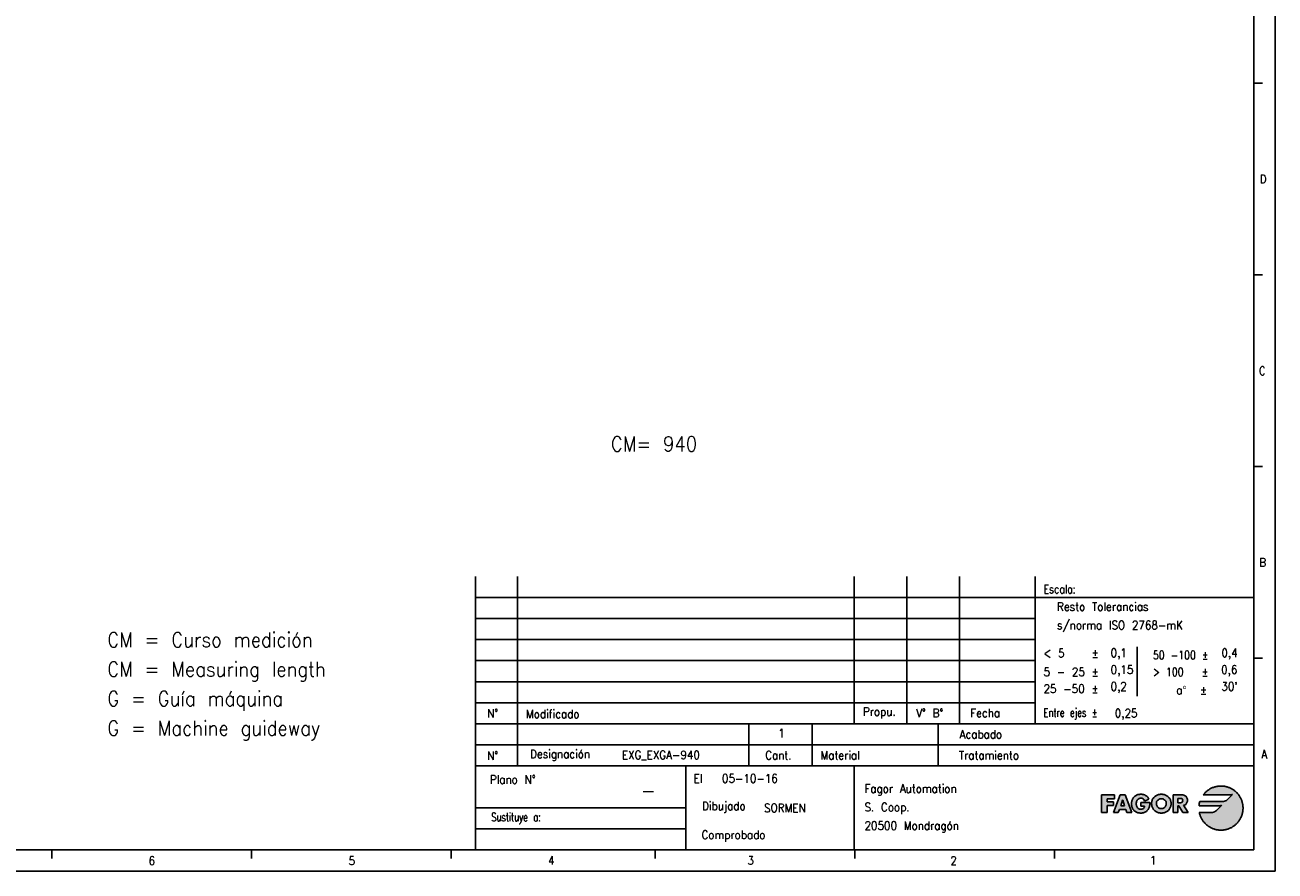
# Model space of a CAD drawing. Header units: millimetres. Extents: x -85 to 1708, y -72 to 348.
# Tile 3 of 6: x 212 to 509, y -72 to 129. Entities that reach past the tile are written whole.
import ezdxf

# ---------------------------------------------------------------- set-up
doc = ezdxf.new("R2010")
doc.units = ezdxf.units.MM
doc.layers.add('1', color=7, linetype='Continuous')
doc.layers.add('LAYER_1', color=7, linetype='Continuous')
doc.styles.add('CONVERTER_11', font='txt.shx', dxfattribs={"width": 0.9})
doc.styles.add('CONVERTER_12', font='txt.shx', dxfattribs={"width": 0.72})
doc.styles.add('CONVERTER_13', font='txt.shx', dxfattribs={"width": 0.81})

# ---------------------------------------------------------------- blocks, each defined once
blk = doc.blocks.new('tolerancias', base_point=(452.09, -37.04))
at = {"layer": '1', "color": 7}
blk.add_point((452.09, -37.04), dxfattribs=at)
blk = doc.blocks.new('_A2', base_point=(504.09, -67.04))
at = {"layer": '1', "linetype": 'Continuous'}
for points in [[(497.77, -55.07), (497.53, -55.26), (497.29, -55.39), (497.06, -55.47), (496.86, -55.51), (496.72, -55.53), (496.65, -55.54), (491.24, -55.54), (491.17, -55.78), (491.11, -56.02), (491.07, -56.27), (491.04, -56.52), (495.97, -56.52), (495.97, -56.52), (496.2, -56.49), (496.37, -56.43), (496.44, -56.4), (495.2, -57.63), (495.2, -57.63), (494.96, -57.83), (494.71, -57.97), (494.48, -58.06), (494.27, -58.1), (494.13, -58.12), (494.05, -58.13), (491.11, -58.13), (491.15, -58.29), (491.19, -58.46), (491.24, -58.62), (491.29, -58.78), (491.34, -58.93), (491.41, -59.09), (491.47, -59.24), (491.54, -59.39), (491.62, -59.54), (491.7, -59.68), (491.78, -59.83), (491.87, -59.96), (491.97, -60.1), (492.06, -60.23), (492.16, -60.36), (492.27, -60.49), (492.38, -60.61), (492.49, -60.73), (492.61, -60.85), (492.73, -60.96), (492.85, -61.07), (492.98, -61.17), (493.11, -61.27), (493.24, -61.37), (493.38, -61.46), (493.52, -61.55), (493.66, -61.64), (493.8, -61.72), (493.95, -61.79), (494.1, -61.86), (494.25, -61.93), (494.41, -61.99), (494.57, -62.05), (494.73, -62.1), (494.89, -62.14), (495.05, -62.18), (495.22, -62.22), (495.39, -62.25), (495.56, -62.28), (495.73, -62.3), (495.9, -62.31), (496.07, -62.32), (496.25, -62.32), (496.42, -62.32), (496.6, -62.31), (496.77, -62.3), (496.93, -62.28), (497.1, -62.25), (497.27, -62.22), (497.43, -62.19), (497.59, -62.15), (497.75, -62.1), (497.91, -62.06), (498.06, -62), (498.22, -61.94), (498.37, -61.88), (498.51, -61.81), (498.66, -61.74), (498.8, -61.66), (498.94, -61.58), (499.08, -61.49), (499.22, -61.4), (499.35, -61.31), (499.48, -61.21), (499.6, -61.11), (499.72, -61.01), (499.84, -60.9), (499.96, -60.79), (500.07, -60.67), (500.18, -60.55), (500.28, -60.43), (500.38, -60.3), (500.48, -60.18), (500.58, -60.04), (500.67, -59.91), (500.75, -59.77), (500.83, -59.63), (500.91, -59.49), (500.98, -59.34), (501.05, -59.2), (501.11, -59.04), (501.17, -58.89), (501.23, -58.74), (501.28, -58.58), (501.32, -58.42), (501.36, -58.26), (501.4, -58.09), (501.43, -57.93), (501.45, -57.76), (501.47, -57.59), (501.48, -57.42), (501.49, -57.25), (501.49, -57.08), (501.49, -56.91), (501.48, -56.73), (501.47, -56.56), (501.45, -56.4), (501.43, -56.23), (501.4, -56.06), (501.36, -55.9), (501.32, -55.74), (501.28, -55.58), (501.23, -55.42), (501.17, -55.27), (501.11, -55.11), (501.05, -54.96), (500.98, -54.82), (500.91, -54.67), (500.83, -54.53), (500.75, -54.39), (500.67, -54.25), (500.58, -54.11), (500.48, -53.98), (500.38, -53.85), (500.28, -53.73), (500.18, -53.61), (500.07, -53.49), (499.96, -53.37), (499.84, -53.26), (499.72, -53.15), (499.6, -53.05), (499.48, -52.95), (499.35, -52.85), (499.22, -52.75), (499.08, -52.66), (498.94, -52.58), (498.8, -52.5), (498.66, -52.42), (498.51, -52.35), (498.37, -52.28), (498.22, -52.22), (498.06, -52.16), (497.91, -52.1), (497.75, -52.05), (497.59, -52.01), (497.43, -51.97), (497.27, -51.93), (497.1, -51.9), (496.93, -51.88), (496.77, -51.86), (496.6, -51.85), (496.42, -51.84), (496.25, -51.84), (496.06, -51.84), (495.87, -51.85), (495.69, -51.87), (495.5, -51.89), (495.32, -51.92), (495.14, -51.95), (494.96, -52), (494.78, -52.04), (494.61, -52.1), (494.44, -52.16), (494.27, -52.22), (494.11, -52.29), (493.94, -52.37), (493.78, -52.45), (493.63, -52.53), (493.48, -52.63), (493.33, -52.72), (493.18, -52.82), (493.04, -52.93), (492.9, -53.04), (492.77, -53.15), (492.64, -53.27), (492.51, -53.4), (492.39, -53.53), (492.27, -53.66), (492.16, -53.8), (492.05, -53.94), (498.56, -53.93), (498.79, -53.9), (498.95, -53.85), (499.02, -53.82)], [(470.94, -54.86), (469.2, -54.86), (469.2, -55.56), (470.74, -55.56), (470.74, -56.48), (469.2, -56.48), (469.2, -58.13), (467.9, -58.13), (467.9, -53.94), (470.94, -53.94)], [(478.46, -54.14), (478.6, -54.24), (478.73, -54.36), (478.85, -54.49), (478.96, -54.64), (479.06, -54.8), (479.14, -54.97), (478.11, -55.4), (478.02, -55.22), (477.91, -55.05), (477.77, -54.92), (477.6, -54.82), (477.41, -54.76), (477.2, -54.74), (477.02, -54.76), (476.85, -54.8), (476.7, -54.88), (476.56, -54.97), (476.44, -55.09), (476.34, -55.23), (476.26, -55.38), (476.2, -55.54), (476.15, -55.71), (476.13, -55.89), (476.12, -56.06), (476.13, -56.24), (476.15, -56.41), (476.2, -56.58), (476.27, -56.74), (476.35, -56.89), (476.45, -57.03), (476.57, -57.14), (476.71, -57.24), (476.86, -57.31), (477.03, -57.36), (477.22, -57.37), (477.45, -57.35), (477.65, -57.29), (477.82, -57.19), (477.96, -57.05), (478.05, -56.87), (478.1, -56.64), (477.21, -56.64), (477.21, -55.79), (479.37, -55.79), (479.37, -55.99), (479.36, -56.18), (479.34, -56.37), (479.31, -56.56), (479.27, -56.74), (479.22, -56.92), (479.15, -57.09), (479.06, -57.27), (478.94, -57.44), (478.81, -57.61), (478.67, -57.75), (478.52, -57.87), (478.36, -57.98), (478.19, -58.07), (478.01, -58.14), (477.82, -58.2), (477.63, -58.24), (477.42, -58.26), (477.22, -58.27), (477.03, -58.26), (476.85, -58.24), (476.68, -58.21), (476.51, -58.17), (476.35, -58.12), (476.2, -58.06), (476.05, -57.99), (475.91, -57.9), (475.78, -57.81), (475.66, -57.71), (475.55, -57.6), (475.45, -57.48), (475.35, -57.35), (475.27, -57.21), (475.2, -57.07), (475.13, -56.92), (475.08, -56.76), (475.04, -56.59), (475.01, -56.42), (474.99, -56.24), (474.98, -56.06), (474.99, -55.86), (475.01, -55.68), (475.04, -55.5), (475.08, -55.33), (475.13, -55.17), (475.2, -55.01), (475.27, -54.87), (475.36, -54.73), (475.45, -54.6), (475.56, -54.47), (475.67, -54.36), (475.79, -54.26), (475.93, -54.17), (476.07, -54.08), (476.21, -54.01), (476.37, -53.95), (476.53, -53.89), (476.7, -53.85), (476.88, -53.82), (477.07, -53.81), (477.26, -53.8), (477.45, -53.81), (477.64, -53.83), (477.82, -53.86), (477.99, -53.91), (478.16, -53.97), (478.31, -54.05)]]:
    blk.add_hatch(color=2, dxfattribs=at).paths.add_polyline_path(points)
h = blk.add_hatch(color=2, dxfattribs=at)
h.paths.add_polyline_path([(475.07, -58.13), (473.91, -58.13), (473.64, -57.4), (472.14, -57.4), (471.85, -58.13), (470.7, -58.13), (472.31, -53.94), (473.5, -53.94)])
h.paths.add_polyline_path([(473.35, -56.57), (472.44, -56.57), (472.89, -55.23), (472.9, -55.23)], flags=16)
h = blk.add_hatch(color=2, dxfattribs=at)
h.paths.add_polyline_path([(482.92, -53.94), (483.07, -54.01), (483.22, -54.08), (483.37, -54.16), (483.5, -54.25), (483.63, -54.35), (483.76, -54.46), (483.87, -54.57), (483.97, -54.7), (484.07, -54.83), (484.15, -54.97), (484.23, -55.12), (484.29, -55.28), (484.34, -55.44), (484.37, -55.6), (484.39, -55.78), (484.4, -55.96), (484.4, -56.14), (484.38, -56.31), (484.35, -56.49), (484.31, -56.65), (484.26, -56.81), (484.2, -56.96), (484.13, -57.11), (484.04, -57.25), (483.95, -57.38), (483.86, -57.5), (483.75, -57.62), (483.63, -57.73), (483.51, -57.82), (483.38, -57.91), (483.24, -57.99), (483.09, -58.06), (482.94, -58.12), (482.78, -58.17), (482.61, -58.21), (482.44, -58.24), (482.27, -58.26), (482.09, -58.27), (481.9, -58.26), (481.73, -58.24), (481.56, -58.21), (481.39, -58.17), (481.23, -58.12), (481.08, -58.06), (480.93, -57.99), (480.8, -57.91), (480.66, -57.82), (480.54, -57.73), (480.42, -57.62), (480.31, -57.5), (480.22, -57.38), (480.13, -57.25), (480.04, -57.11), (479.97, -56.96), (479.91, -56.81), (479.86, -56.65), (479.82, -56.49), (479.79, -56.31), (479.77, -56.14), (479.77, -55.96), (479.78, -55.78), (479.8, -55.6), (479.83, -55.44), (479.88, -55.28), (479.94, -55.12), (480.02, -54.97), (480.1, -54.83), (480.2, -54.7), (480.3, -54.57), (480.41, -54.46), (480.54, -54.35), (480.67, -54.25), (480.8, -54.16), (480.95, -54.08), (481.1, -54.01), (481.25, -53.94), (481.41, -53.89), (481.58, -53.85), (481.74, -53.82), (481.91, -53.81), (482.09, -53.8), (482.26, -53.81), (482.43, -53.82), (482.59, -53.85), (482.76, -53.89)])
h.paths.add_polyline_path([(480.92, -55.79), (480.9, -55.96), (480.92, -56.15), (480.95, -56.33), (481.01, -56.5), (481.09, -56.66), (481.19, -56.79), (481.31, -56.91), (481.44, -57.02), (481.59, -57.1), (481.74, -57.16), (481.91, -57.2), (482.09, -57.21), (482.26, -57.2), (482.43, -57.16), (482.58, -57.1), (482.73, -57.02), (482.86, -56.91), (482.98, -56.79), (483.08, -56.66), (483.16, -56.5), (483.22, -56.33), (483.26, -56.15), (483.27, -55.96), (483.25, -55.79), (483.21, -55.62), (483.14, -55.47), (483.04, -55.32), (482.92, -55.19), (482.78, -55.08), (482.63, -54.98), (482.46, -54.91), (482.28, -54.87), (482.09, -54.86), (481.89, -54.87), (481.71, -54.91), (481.54, -54.98), (481.39, -55.08), (481.25, -55.19), (481.13, -55.32), (481.03, -55.47), (480.96, -55.62)], flags=16)
h = blk.add_hatch(color=2, dxfattribs=at)
h.paths.add_polyline_path([(487.41, -54.01), (487.58, -54.07), (487.73, -54.15), (487.87, -54.25), (487.99, -54.36), (488.09, -54.5), (488.18, -54.65), (488.24, -54.82), (488.27, -55.01), (488.29, -55.23), (488.27, -55.42), (488.24, -55.6), (488.18, -55.77), (488.1, -55.92), (488, -56.06), (487.87, -56.19), (487.73, -56.29), (487.56, -56.36), (487.37, -56.41), (488.46, -58.13), (487.17, -58.13), (486.25, -56.53), (486, -56.53), (486, -58.13), (484.91, -58.13), (484.91, -53.94), (486.83, -53.94), (487.03, -53.95), (487.23, -53.97)])
h.paths.add_polyline_path([(486, -54.77), (486, -55.82), (486.42, -55.82), (486.64, -55.81), (486.84, -55.76), (487.01, -55.67), (487.13, -55.52), (487.18, -55.29), (487.13, -55.06), (487.01, -54.91), (486.84, -54.82), (486.64, -54.78), (486.42, -54.77)], flags=16)
at = {"layer": '1', "color": 2, "linetype": 'Continuous'}
for p, q in [((509.09, -72.04), (509.09, 347.96)), ((506.09, 115.19), (504.09, 115.19)), ((506.09, 69.63), (504.09, 69.63)), ((506.09, 24.08), (504.09, 24.08)), ((319.09, -7.04), (504.09, -7.04)), ((319.09, -12.04), (452.09, -12.04)), ((319.09, -17.04), (452.09, -17.04)), ((476.38, -18.78), (476.38, -30.51)), ((319.09, -22.04), (452.09, -22.04)), ((506.09, -21.48), (504.09, -21.48)), ((319.09, -27.04), (452.09, -27.04)), ((319.09, -32.04), (452.09, -32.04)), ((504.09, -42.04), (319.09, -42.04)), ((319.09, -62.04), (369.09, -62.04)), ((218.49, -69.04), (218.49, -67.04)), ((265.91, -69.04), (265.91, -67.04)), ((313.32, -69.04), (313.32, -67.04)), ((361.84, -69.04), (361.84, -67.04)), ((409.26, -69.04), (409.26, -67.04)), ((456.67, -69.04), (456.67, -67.04)), ((-84.91, -72.04), (509.09, -72.04))]:
    blk.add_line(p, q, dxfattribs=at)
at = {"layer": '1', "color": 7, "linetype": 'Continuous'}
for p, q in [((504.09, -67.04), (504.09, 342.96)), ((319.09, -67.04), (319.09, -2.04)), ((329.09, -47.04), (329.09, -2.04)), ((409.09, -37.04), (409.09, -2.04)), ((421.59, -37.04), (421.59, -2.04)), ((434.09, -37.04), (434.09, -2.04)), ((452.09, -37.04), (452.09, -2.04)), ((319.09, -37.04), (504.09, -37.04)), ((384.09, -37.04), (384.09, -47.04)), ((399.09, -37.04), (399.09, -47.04)), ((429.09, -37.04), (429.09, -47.04)), ((319.09, -47.04), (504.09, -47.04)), ((369.09, -47.04), (369.09, -57.04)), ((409.09, -47.04), (409.09, -67.04)), ((319.09, -57.04), (369.09, -57.04)), ((369.09, -57.04), (369.09, -62.04)), ((369.09, -62.04), (369.09, -67.04)), ((-64.91, -67.04), (504.09, -67.04))]:
    blk.add_line(p, q, dxfattribs=at)
at = {"layer": 'LAYER_1', "color": 2, "linetype": 'Continuous'}
for p, q in [((492.51, -53.4), (492.39, -53.53)), ((492.64, -53.27), (492.51, -53.4)), ((492.77, -53.15), (492.64, -53.27)), ((492.9, -53.04), (492.77, -53.15)), ((493.04, -52.93), (492.9, -53.04)), ((493.18, -52.82), (493.04, -52.93)), ((493.33, -52.72), (493.18, -52.82)), ((493.48, -52.63), (493.33, -52.72)), ((493.63, -52.53), (493.48, -52.63)), ((493.78, -52.45), (493.63, -52.53)), ((493.94, -52.37), (493.78, -52.45)), ((494.11, -52.29), (493.94, -52.37)), ((494.27, -52.22), (494.11, -52.29)), ((494.44, -52.16), (494.27, -52.22)), ((494.61, -52.1), (494.44, -52.16)), ((494.78, -52.04), (494.61, -52.1)), ((494.96, -52), (494.78, -52.04)), ((495.14, -51.95), (494.96, -52)), ((495.32, -51.92), (495.14, -51.95)), ((495.5, -51.89), (495.32, -51.92)), ((495.69, -51.87), (495.5, -51.89)), ((495.87, -51.85), (495.69, -51.87)), ((496.06, -51.84), (495.87, -51.85)), ((496.25, -51.84), (496.06, -51.84)), ((496.42, -51.84), (496.25, -51.84)), ((496.6, -51.85), (496.42, -51.84)), ((496.77, -51.86), (496.6, -51.85)), ((496.93, -51.88), (496.77, -51.86)), ((497.1, -51.9), (496.93, -51.88)), ((497.27, -51.93), (497.1, -51.9)), ((497.43, -51.97), (497.27, -51.93)), ((497.59, -52.01), (497.43, -51.97)), ((497.75, -52.05), (497.59, -52.01)), ((497.91, -52.1), (497.75, -52.05)), ((498.06, -52.16), (497.91, -52.1)), ((498.22, -52.22), (498.06, -52.16)), ((498.37, -52.28), (498.22, -52.22)), ((498.51, -52.35), (498.37, -52.28)), ((498.66, -52.42), (498.51, -52.35)), ((498.8, -52.5), (498.66, -52.42)), ((498.94, -52.58), (498.8, -52.5)), ((499.08, -52.66), (498.94, -52.58)), ((499.22, -52.75), (499.08, -52.66)), ((499.35, -52.85), (499.22, -52.75)), ((499.48, -52.95), (499.35, -52.85)), ((499.6, -53.05), (499.48, -52.95)), ((499.72, -53.15), (499.6, -53.05)), ((499.84, -53.26), (499.72, -53.15)), ((499.96, -53.37), (499.84, -53.26)), ((500.07, -53.49), (499.96, -53.37)), ((467.9, -58.13), (467.9, -53.94)), ((467.9, -53.94), (470.94, -53.94)), ((469.2, -54.86), (469.2, -55.56)), ((470.94, -54.86), (469.2, -54.86)), ((469.2, -55.56), (470.74, -55.56)), ((470.7, -58.13), (472.31, -53.94)), ((470.74, -55.56), (470.74, -56.48)), ((470.94, -53.94), (470.94, -54.86)), ((472.31, -53.94), (473.5, -53.94)), ((472.89, -55.23), (472.44, -56.57)), ((472.44, -56.57), (472.89, -55.23)), ((472.9, -55.23), (472.89, -55.23)), ((472.89, -55.23), (472.9, -55.23)), ((473.35, -56.57), (472.9, -55.23)), ((472.9, -55.23), (473.35, -56.57)), ((473.5, -53.94), (475.07, -58.13)), ((474.98, -56.06), (474.99, -55.86)), ((474.99, -56.24), (474.98, -56.06)), ((474.98, -56.06), (474.98, -56.06)), ((474.99, -55.86), (475.01, -55.68)), ((475.01, -56.42), (474.99, -56.24)), ((475.01, -55.68), (475.04, -55.5)), ((475.04, -56.59), (475.01, -56.42)), ((475.04, -55.5), (475.08, -55.33)), ((475.08, -55.33), (475.13, -55.17)), ((475.13, -55.17), (475.2, -55.01)), ((475.2, -55.01), (475.27, -54.87)), ((475.27, -54.87), (475.36, -54.73)), ((475.36, -54.73), (475.45, -54.6)), ((475.45, -54.6), (475.56, -54.47)), ((475.56, -54.47), (475.67, -54.36)), ((475.67, -54.36), (475.79, -54.26)), ((475.79, -54.26), (475.93, -54.17)), ((475.93, -54.17), (476.07, -54.08)), ((476.07, -54.08), (476.21, -54.01)), ((476.13, -55.89), (476.12, -56.06)), ((476.12, -56.06), (476.13, -56.24)), ((476.15, -55.71), (476.13, -55.89)), ((476.13, -56.24), (476.15, -56.41)), ((476.2, -55.54), (476.15, -55.71)), ((476.15, -56.41), (476.2, -56.58)), ((476.26, -55.38), (476.2, -55.54)), ((476.21, -54.01), (476.37, -53.95)), ((476.34, -55.23), (476.26, -55.38)), ((476.44, -55.09), (476.34, -55.23)), ((476.37, -53.95), (476.53, -53.89)), ((476.56, -54.97), (476.44, -55.09)), ((476.53, -53.89), (476.7, -53.85)), ((476.7, -54.88), (476.56, -54.97)), ((476.7, -53.85), (476.88, -53.82)), ((476.85, -54.8), (476.7, -54.88)), ((477.02, -54.76), (476.85, -54.8)), ((476.88, -53.82), (477.07, -53.81)), ((477.2, -54.74), (477.02, -54.76)), ((477.07, -53.81), (477.26, -53.8)), ((477.41, -54.76), (477.2, -54.74)), ((477.21, -56.64), (477.21, -55.79)), ((477.21, -55.79), (479.37, -55.79)), ((477.26, -53.8), (477.26, -53.8)), ((477.26, -53.8), (477.45, -53.81)), ((477.6, -54.82), (477.41, -54.76)), ((477.45, -53.81), (477.64, -53.83)), ((477.77, -54.92), (477.6, -54.82)), ((477.64, -53.83), (477.82, -53.86)), ((477.91, -55.05), (477.77, -54.92)), ((477.82, -53.86), (477.99, -53.91)), ((478.02, -55.22), (477.91, -55.05)), ((477.99, -53.91), (478.16, -53.97)), ((478.11, -55.4), (478.02, -55.22)), ((479.14, -54.97), (478.11, -55.4)), ((478.16, -53.97), (478.31, -54.05)), ((478.31, -54.05), (478.46, -54.14)), ((478.46, -54.14), (478.6, -54.24)), ((478.6, -54.24), (478.73, -54.36)), ((478.73, -54.36), (478.85, -54.49)), ((478.85, -54.49), (478.96, -54.64)), ((478.96, -54.64), (479.06, -54.8)), ((479.06, -54.8), (479.14, -54.97)), ((479.34, -56.37), (479.31, -56.56)), ((479.36, -56.18), (479.34, -56.37)), ((479.37, -55.99), (479.36, -56.18)), ((479.37, -55.79), (479.37, -55.99)), ((479.77, -55.96), (479.78, -55.78)), ((479.77, -56.14), (479.77, -55.96)), ((479.77, -55.96), (479.77, -55.96)), ((479.79, -56.31), (479.77, -56.14)), ((479.78, -55.78), (479.8, -55.6)), ((479.82, -56.49), (479.79, -56.31)), ((479.8, -55.6), (479.83, -55.44)), ((479.83, -55.44), (479.88, -55.28)), ((479.88, -55.28), (479.94, -55.12)), ((479.94, -55.12), (480.02, -54.97)), ((480.02, -54.97), (480.1, -54.83)), ((480.1, -54.83), (480.2, -54.7)), ((480.2, -54.7), (480.3, -54.57)), ((480.3, -54.57), (480.41, -54.46)), ((480.41, -54.46), (480.54, -54.35)), ((480.54, -54.35), (480.67, -54.25)), ((480.67, -54.25), (480.8, -54.16)), ((480.8, -54.16), (480.95, -54.08)), ((480.92, -55.79), (480.9, -55.96)), ((480.9, -55.96), (480.92, -56.15)), ((480.96, -55.62), (480.92, -55.79)), ((480.92, -56.15), (480.95, -56.33)), ((480.95, -54.08), (481.1, -54.01)), ((480.95, -56.33), (481.01, -56.5)), ((481.03, -55.47), (480.96, -55.62)), ((481.13, -55.32), (481.03, -55.47)), ((481.1, -54.01), (481.25, -53.94)), ((481.25, -55.19), (481.13, -55.32)), ((481.25, -53.94), (481.41, -53.89)), ((481.39, -55.08), (481.25, -55.19)), ((481.54, -54.98), (481.39, -55.08)), ((481.41, -53.89), (481.58, -53.85)), ((481.71, -54.91), (481.54, -54.98)), ((481.58, -53.85), (481.74, -53.82)), ((481.89, -54.87), (481.71, -54.91)), ((481.74, -53.82), (481.91, -53.81)), ((482.09, -54.86), (481.89, -54.87)), ((481.91, -53.81), (482.09, -53.8)), ((482.09, -53.8), (482.26, -53.81)), ((482.28, -54.87), (482.09, -54.86)), ((482.26, -53.81), (482.43, -53.82)), ((482.46, -54.91), (482.28, -54.87)), ((482.43, -53.82), (482.59, -53.85)), ((482.63, -54.98), (482.46, -54.91)), ((482.59, -53.85), (482.76, -53.89)), ((482.78, -55.08), (482.63, -54.98)), ((482.76, -53.89), (482.92, -53.94)), ((482.92, -55.19), (482.78, -55.08)), ((482.92, -53.94), (483.07, -54.01)), ((483.04, -55.32), (482.92, -55.19)), ((483.14, -55.47), (483.04, -55.32)), ((483.07, -54.01), (483.22, -54.08)), ((483.21, -55.62), (483.14, -55.47)), ((483.16, -56.5), (483.22, -56.33)), ((483.25, -55.79), (483.21, -55.62)), ((483.22, -54.08), (483.37, -54.16)), ((483.22, -56.33), (483.26, -56.15)), ((483.27, -55.96), (483.25, -55.79)), ((483.26, -56.15), (483.27, -55.96)), ((483.27, -55.96), (483.27, -55.96)), ((483.37, -54.16), (483.5, -54.25)), ((483.5, -54.25), (483.63, -54.35)), ((483.63, -54.35), (483.76, -54.46)), ((483.76, -54.46), (483.87, -54.57)), ((483.87, -54.57), (483.97, -54.7)), ((483.97, -54.7), (484.07, -54.83)), ((484.07, -54.83), (484.15, -54.97)), ((484.15, -54.97), (484.23, -55.12)), ((484.23, -55.12), (484.29, -55.28)), ((484.29, -55.28), (484.34, -55.44)), ((484.34, -55.44), (484.37, -55.6)), ((484.38, -56.31), (484.35, -56.49)), ((484.37, -55.6), (484.39, -55.78)), ((484.4, -56.14), (484.38, -56.31)), ((484.39, -55.78), (484.4, -55.96)), ((484.4, -55.96), (484.4, -56.14)), ((484.4, -55.96), (484.4, -55.96)), ((484.91, -58.13), (484.91, -53.94)), ((484.91, -53.94), (486.83, -53.94)), ((486.42, -54.77), (486, -54.77)), ((486, -54.77), (486, -55.82)), ((486, -55.82), (486.42, -55.82)), ((486.64, -54.78), (486.42, -54.77)), ((486.42, -55.82), (486.64, -55.81)), ((486.84, -54.82), (486.64, -54.78)), ((486.64, -55.81), (486.84, -55.76)), ((486.83, -53.94), (487.03, -53.95)), ((487.01, -54.91), (486.84, -54.82)), ((486.84, -55.76), (487.01, -55.67)), ((487.13, -55.06), (487.01, -54.91)), ((487.01, -55.67), (487.13, -55.52)), ((487.03, -53.95), (487.23, -53.97)), ((487.18, -55.29), (487.13, -55.06)), ((487.13, -55.52), (487.18, -55.29)), ((487.23, -53.97), (487.41, -54.01)), ((487.56, -56.36), (487.37, -56.41)), ((487.37, -56.41), (488.46, -58.13)), ((487.41, -54.01), (487.58, -54.07)), ((487.73, -56.29), (487.56, -56.36)), ((487.58, -54.07), (487.73, -54.15)), ((487.73, -54.15), (487.87, -54.25)), ((487.87, -56.19), (487.73, -56.29)), ((487.87, -54.25), (487.99, -54.36)), ((488, -56.06), (487.87, -56.19)), ((487.99, -54.36), (488.09, -54.5)), ((488.1, -55.92), (488, -56.06)), ((488.09, -54.5), (488.18, -54.65)), ((488.18, -55.77), (488.1, -55.92)), ((488.18, -54.65), (488.24, -54.82)), ((488.24, -55.6), (488.18, -55.77)), ((488.24, -54.82), (488.27, -55.01)), ((488.27, -55.42), (488.24, -55.6)), ((488.27, -55.01), (488.29, -55.23)), ((488.29, -55.23), (488.27, -55.42)), ((491.07, -56.27), (491.04, -56.52)), ((491.11, -56.02), (491.07, -56.27)), ((491.17, -55.78), (491.11, -56.02)), ((491.24, -55.54), (491.17, -55.78)), ((496.65, -55.54), (491.24, -55.54)), ((492.16, -53.8), (492.05, -53.94)), ((492.05, -53.94), (498.56, -53.93)), ((492.05, -53.94), (492.05, -53.94)), ((492.27, -53.66), (492.16, -53.8)), ((492.39, -53.53), (492.27, -53.66)), ((496.44, -56.4), (495.2, -57.63)), ((496.2, -56.49), (496.37, -56.43)), ((496.37, -56.43), (496.44, -56.4)), ((496.72, -55.53), (496.65, -55.54)), ((496.86, -55.51), (496.72, -55.53)), ((497.06, -55.47), (496.86, -55.51)), ((497.29, -55.39), (497.06, -55.47)), ((497.53, -55.26), (497.29, -55.39)), ((497.77, -55.07), (497.53, -55.26)), ((499.02, -53.82), (497.77, -55.07)), ((498.56, -53.93), (498.79, -53.9)), ((498.79, -53.9), (498.95, -53.85)), ((498.95, -53.85), (499.02, -53.82)), ((500.18, -53.61), (500.07, -53.49)), ((500.28, -53.73), (500.18, -53.61)), ((500.38, -53.85), (500.28, -53.73)), ((500.48, -53.98), (500.38, -53.85)), ((500.58, -54.11), (500.48, -53.98)), ((500.67, -54.25), (500.58, -54.11)), ((500.75, -54.39), (500.67, -54.25)), ((500.83, -54.53), (500.75, -54.39)), ((500.91, -54.67), (500.83, -54.53)), ((500.98, -54.82), (500.91, -54.67)), ((501.05, -54.96), (500.98, -54.82)), ((501.11, -55.11), (501.05, -54.96)), ((501.17, -55.27), (501.11, -55.11)), ((501.23, -55.42), (501.17, -55.27)), ((501.28, -55.58), (501.23, -55.42)), ((501.32, -55.74), (501.28, -55.58)), ((501.36, -55.9), (501.32, -55.74)), ((501.4, -56.06), (501.36, -55.9)), ((501.43, -56.23), (501.4, -56.06)), ((501.45, -56.4), (501.43, -56.23)), ((501.47, -56.56), (501.45, -56.4)), ((469.2, -58.13), (467.9, -58.13)), ((470.74, -56.48), (469.2, -56.48)), ((469.2, -56.48), (469.2, -58.13)), ((471.85, -58.13), (470.7, -58.13)), ((472.14, -57.4), (471.85, -58.13)), ((473.64, -57.4), (472.14, -57.4)), ((472.44, -56.57), (473.35, -56.57)), ((473.35, -56.57), (472.44, -56.57)), ((473.91, -58.13), (473.64, -57.4)), ((475.07, -58.13), (473.91, -58.13)), ((475.08, -56.76), (475.04, -56.59)), ((475.13, -56.92), (475.08, -56.76)), ((475.2, -57.07), (475.13, -56.92)), ((475.27, -57.21), (475.2, -57.07)), ((475.35, -57.35), (475.27, -57.21)), ((475.45, -57.48), (475.35, -57.35)), ((475.55, -57.6), (475.45, -57.48)), ((475.66, -57.71), (475.55, -57.6)), ((475.78, -57.81), (475.66, -57.71)), ((475.91, -57.9), (475.78, -57.81)), ((476.05, -57.99), (475.91, -57.9)), ((476.2, -58.06), (476.05, -57.99)), ((476.2, -56.58), (476.27, -56.74)), ((476.35, -58.12), (476.2, -58.06)), ((476.27, -56.74), (476.35, -56.89)), ((476.35, -56.89), (476.45, -57.03)), ((476.51, -58.17), (476.35, -58.12)), ((476.45, -57.03), (476.57, -57.14)), ((476.68, -58.21), (476.51, -58.17)), ((476.57, -57.14), (476.71, -57.24)), ((476.85, -58.24), (476.68, -58.21)), ((476.71, -57.24), (476.86, -57.31)), ((477.03, -58.26), (476.85, -58.24)), ((476.86, -57.31), (477.03, -57.36)), ((477.03, -57.36), (477.22, -57.37)), ((477.22, -58.27), (477.03, -58.26)), ((478.1, -56.64), (477.21, -56.64)), ((477.22, -57.37), (477.45, -57.35)), ((477.22, -57.37), (477.22, -57.37)), ((477.42, -58.26), (477.22, -58.27)), ((477.63, -58.24), (477.42, -58.26)), ((477.45, -57.35), (477.65, -57.29)), ((477.82, -58.2), (477.63, -58.24)), ((477.65, -57.29), (477.82, -57.19)), ((477.82, -57.19), (477.96, -57.05)), ((478.01, -58.14), (477.82, -58.2)), ((477.96, -57.05), (478.05, -56.87)), ((478.19, -58.07), (478.01, -58.14)), ((478.05, -56.87), (478.1, -56.64)), ((478.36, -57.98), (478.19, -58.07)), ((478.52, -57.87), (478.36, -57.98)), ((478.67, -57.75), (478.52, -57.87)), ((478.81, -57.61), (478.67, -57.75)), ((478.94, -57.44), (478.81, -57.61)), ((479.06, -57.27), (478.94, -57.44)), ((479.15, -57.09), (479.06, -57.27)), ((479.22, -56.92), (479.15, -57.09)), ((479.27, -56.74), (479.22, -56.92)), ((479.31, -56.56), (479.27, -56.74)), ((479.86, -56.65), (479.82, -56.49)), ((479.91, -56.81), (479.86, -56.65)), ((479.97, -56.96), (479.91, -56.81)), ((480.04, -57.11), (479.97, -56.96)), ((480.13, -57.25), (480.04, -57.11)), ((480.22, -57.38), (480.13, -57.25)), ((480.31, -57.5), (480.22, -57.38)), ((480.42, -57.62), (480.31, -57.5)), ((480.54, -57.73), (480.42, -57.62)), ((480.66, -57.82), (480.54, -57.73)), ((480.8, -57.91), (480.66, -57.82)), ((480.93, -57.99), (480.8, -57.91)), ((481.08, -58.06), (480.93, -57.99)), ((481.01, -56.5), (481.09, -56.66)), ((481.23, -58.12), (481.08, -58.06)), ((481.09, -56.66), (481.19, -56.79)), ((481.19, -56.79), (481.31, -56.91)), ((481.39, -58.17), (481.23, -58.12)), ((481.31, -56.91), (481.44, -57.02)), ((481.56, -58.21), (481.39, -58.17)), ((481.44, -57.02), (481.59, -57.1)), ((481.73, -58.24), (481.56, -58.21)), ((481.59, -57.1), (481.74, -57.16)), ((481.9, -58.26), (481.73, -58.24)), ((481.74, -57.16), (481.91, -57.2)), ((482.09, -58.27), (481.9, -58.26)), ((481.91, -57.2), (482.09, -57.21)), ((482.09, -57.21), (482.26, -57.2)), ((482.27, -58.26), (482.09, -58.27)), ((482.26, -57.2), (482.43, -57.16)), ((482.44, -58.24), (482.27, -58.26)), ((482.43, -57.16), (482.58, -57.1)), ((482.61, -58.21), (482.44, -58.24)), ((482.58, -57.1), (482.73, -57.02)), ((482.78, -58.17), (482.61, -58.21)), ((482.73, -57.02), (482.86, -56.91)), ((482.94, -58.12), (482.78, -58.17)), ((482.86, -56.91), (482.98, -56.79)), ((483.09, -58.06), (482.94, -58.12)), ((482.98, -56.79), (483.08, -56.66)), ((483.08, -56.66), (483.16, -56.5)), ((483.24, -57.99), (483.09, -58.06)), ((483.38, -57.91), (483.24, -57.99)), ((483.51, -57.82), (483.38, -57.91)), ((483.63, -57.73), (483.51, -57.82)), ((483.75, -57.62), (483.63, -57.73)), ((483.86, -57.5), (483.75, -57.62)), ((483.95, -57.38), (483.86, -57.5)), ((484.04, -57.25), (483.95, -57.38)), ((484.13, -57.11), (484.04, -57.25)), ((484.2, -56.96), (484.13, -57.11)), ((484.26, -56.81), (484.2, -56.96)), ((484.31, -56.65), (484.26, -56.81)), ((484.35, -56.49), (484.31, -56.65)), ((486, -58.13), (484.91, -58.13)), ((486.25, -56.53), (486, -56.53)), ((486, -56.53), (486, -58.13)), ((487.17, -58.13), (486.25, -56.53)), ((488.46, -58.13), (487.17, -58.13)), ((491.04, -56.52), (495.97, -56.52)), ((494.05, -58.13), (491.11, -58.13)), ((491.11, -58.13), (491.15, -58.29)), ((491.15, -58.29), (491.19, -58.46)), ((491.19, -58.46), (491.24, -58.62)), ((491.24, -58.62), (491.29, -58.78)), ((491.29, -58.78), (491.34, -58.93)), ((491.34, -58.93), (491.41, -59.09)), ((491.41, -59.09), (491.47, -59.24)), ((491.47, -59.24), (491.54, -59.39)), ((491.54, -59.39), (491.62, -59.54)), ((494.13, -58.12), (494.05, -58.13)), ((494.27, -58.1), (494.13, -58.12)), ((494.48, -58.06), (494.27, -58.1)), ((494.71, -57.97), (494.48, -58.06)), ((494.96, -57.83), (494.71, -57.97)), ((495.2, -57.63), (494.96, -57.83)), ((495.2, -57.63), (495.2, -57.63)), ((495.97, -56.52), (496.2, -56.49)), ((495.97, -56.52), (495.97, -56.52)), ((500.91, -59.49), (500.98, -59.34)), ((500.98, -59.34), (501.05, -59.2)), ((501.05, -59.2), (501.11, -59.04)), ((501.11, -59.04), (501.17, -58.89)), ((501.17, -58.89), (501.23, -58.74)), ((501.23, -58.74), (501.28, -58.58)), ((501.28, -58.58), (501.32, -58.42)), ((501.32, -58.42), (501.36, -58.26)), ((501.36, -58.26), (501.4, -58.09)), ((501.4, -58.09), (501.43, -57.93)), ((501.43, -57.93), (501.45, -57.76)), ((501.45, -57.76), (501.47, -57.59)), ((501.48, -56.73), (501.47, -56.56)), ((501.47, -57.59), (501.48, -57.42)), ((501.49, -56.91), (501.48, -56.73)), ((501.48, -57.42), (501.49, -57.25)), ((501.49, -57.08), (501.49, -56.91)), ((501.49, -57.25), (501.49, -57.08)), ((501.49, -57.08), (501.49, -57.08)), ((491.62, -59.54), (491.7, -59.68)), ((491.7, -59.68), (491.78, -59.83)), ((491.78, -59.83), (491.87, -59.96)), ((491.87, -59.96), (491.97, -60.1)), ((491.97, -60.1), (492.06, -60.23)), ((492.06, -60.23), (492.16, -60.36)), ((492.16, -60.36), (492.27, -60.49)), ((492.27, -60.49), (492.38, -60.61)), ((492.38, -60.61), (492.49, -60.73)), ((492.49, -60.73), (492.61, -60.85)), ((492.61, -60.85), (492.73, -60.96)), ((492.73, -60.96), (492.85, -61.07)), ((492.85, -61.07), (492.98, -61.17)), ((492.98, -61.17), (493.11, -61.27)), ((493.11, -61.27), (493.24, -61.37)), ((493.24, -61.37), (493.38, -61.46)), ((493.38, -61.46), (493.52, -61.55)), ((493.52, -61.55), (493.66, -61.64)), ((493.66, -61.64), (493.8, -61.72)), ((493.8, -61.72), (493.95, -61.79)), ((493.95, -61.79), (494.1, -61.86)), ((494.1, -61.86), (494.25, -61.93)), ((494.25, -61.93), (494.41, -61.99)), ((494.41, -61.99), (494.57, -62.05)), ((494.57, -62.05), (494.73, -62.1)), ((494.73, -62.1), (494.89, -62.14)), ((494.89, -62.14), (495.05, -62.18)), ((495.05, -62.18), (495.22, -62.22)), ((495.22, -62.22), (495.39, -62.25)), ((495.39, -62.25), (495.56, -62.28)), ((495.56, -62.28), (495.73, -62.3)), ((495.73, -62.3), (495.9, -62.31)), ((495.9, -62.31), (496.07, -62.32)), ((496.07, -62.32), (496.25, -62.32)), ((496.25, -62.32), (496.25, -62.32)), ((496.25, -62.32), (496.42, -62.32)), ((496.42, -62.32), (496.6, -62.31)), ((496.6, -62.31), (496.77, -62.3)), ((496.77, -62.3), (496.93, -62.28)), ((496.93, -62.28), (497.1, -62.25)), ((497.1, -62.25), (497.27, -62.22)), ((497.27, -62.22), (497.43, -62.19)), ((497.43, -62.19), (497.59, -62.15)), ((497.59, -62.15), (497.75, -62.1)), ((497.75, -62.1), (497.91, -62.06)), ((497.91, -62.06), (498.06, -62)), ((498.06, -62), (498.22, -61.94)), ((498.22, -61.94), (498.37, -61.88)), ((498.37, -61.88), (498.51, -61.81)), ((498.51, -61.81), (498.66, -61.74)), ((498.66, -61.74), (498.8, -61.66)), ((498.8, -61.66), (498.94, -61.58)), ((498.94, -61.58), (499.08, -61.49)), ((499.08, -61.49), (499.22, -61.4)), ((499.22, -61.4), (499.35, -61.31)), ((499.35, -61.31), (499.48, -61.21)), ((499.48, -61.21), (499.6, -61.11)), ((499.6, -61.11), (499.72, -61.01)), ((499.72, -61.01), (499.84, -60.9)), ((499.84, -60.9), (499.96, -60.79)), ((499.96, -60.79), (500.07, -60.67)), ((500.07, -60.67), (500.18, -60.55)), ((500.18, -60.55), (500.28, -60.43)), ((500.28, -60.43), (500.38, -60.3)), ((500.38, -60.3), (500.48, -60.18)), ((500.48, -60.18), (500.58, -60.04)), ((500.58, -60.04), (500.67, -59.91)), ((500.67, -59.91), (500.75, -59.77)), ((500.75, -59.77), (500.83, -59.63)), ((500.83, -59.63), (500.91, -59.49))]:
    blk.add_line(p, q, dxfattribs=at)
at = {"layer": '1'}
blk.add_blockref('tolerancias', (452.09, -37.04), dxfattribs=at)
at = {"layer": '1', "color": 2}
for s, style, width, p in [('Escala:', 'CONVERTER_13', 0.81, (454.09, -6.04)), ('El', 'CONVERTER_11', 0.9, (370.95, -51.04))]:
    blk.add_text(s, height=2, dxfattribs=dict(at, style=style, width=width)).set_placement(p)
for s, insert, char_height, attachment_point, line_spacing_factor, style in [('D', (507.08, 92.41), 2, 6, 1.20048, 'CONVERTER_11'), ('C', (506.86, 46.85), 2, 6, 1.20048, 'CONVERTER_11'), ('B', (506.95, 1.3), 2, 6, 1.20048, 'CONVERTER_11'), ('Resto Tolerancias\\Ps/norma ISO 2768-mK', (457.3, -11.73), 2, 4, 1.320528, 'CONVERTER_11'), ('< 5    ±', (454.09, -21.26), 2, 7, 1.320528, 'CONVERTER_11'), ('0,1              0,4', (470.03, -20.48), 2, 4, 1.20048, 'CONVERTER_11'), ('50 -100 ±', (480.09, -21.72), 2, 7, 1.320528, 'CONVERTER_13'), ('5 - 25 ±', (454.09, -25.72), 2, 7, 1.320528, 'CONVERTER_11'), ('0,15             0,6', (470.03, -24.48), 2, 4, 1.20048, 'CONVERTER_11'), ('> 100   ±', (480.09, -25.72), 2, 7, 1.320528, 'CONVERTER_13'), ('a{\\Fgdt;~}  ±', (485.62, -30.04), 2, 7, 1.320528, 'CONVERTER_11'), ('25 -50 ±', (454.09, -29.72), 2, 7, 1.320528, 'CONVERTER_11'), ("0,2              30'", (470.03, -28.48), 2, 4, 1.20048, 'CONVERTER_11'), ('N°', (323.21, -34.54), 2, 5, 1.320528, 'CONVERTER_11'), ('Modificado', (331.12, -34.7), 2, 4, 1.320528, 'CONVERTER_11'), ('Propu.', (411.18, -34.47), 2, 4, 1.320528, 'CONVERTER_11'), ('V° B°', (423.83, -34.47), 2, 4, 1.20048, 'CONVERTER_11'), ('Fecha', (436.68, -34.47), 2, 4, 1.320528, 'CONVERTER_11'), ('Entre ejes ±', (454.09, -36.04), 2, 7, 1.320528, 'CONVERTER_12'), ('  0,25', (467.81, -34.82), 2, 4, 1.20048, 'CONVERTER_11'), ('1', (391.09, -39.27), 2, 4, 1.20048, 'CONVERTER_11'), ('Acabado', (444.26, -39.54), 2, 6, 1.320528, 'CONVERTER_11'), ('N°', (323.21, -44.61), 2, 5, 1.320528, 'CONVERTER_11'), ('Designación', (332.09, -44.54), 2, 4, 1.320528, 'CONVERTER_11'), ('EXG_EXGA-940', (353.93, -44.54), 2, 4, 1.20048, 'CONVERTER_11'), ('Cant.', (391.09, -44.54), 2, 5, 1.320528, 'CONVERTER_11'), ('Material', (401.09, -44.54), 2, 4, 1.320528, 'CONVERTER_11'), ('Tratamiento', (448.26, -44.54), 2, 6, 1.320528, 'CONVERTER_11'), ('A', (507.24, -44.26), 2, 6, 1.20048, 'CONVERTER_11'), ('Plano N°', (333.42, -50.29), 2, 6, 1.320528, 'CONVERTER_11'), (' 05-10-16', (376.09, -50.04), 2, 4, 1.20048, 'CONVERTER_11'), ('-', (360.21, -52.91), 3.5, 5, 1.320528, 'CONVERTER_11'), ('Fagor Automation\\PS. Coop.\\P20500 Mondragón', (411.56, -57.17), 2, 4, 1.320528, 'CONVERTER_11'), ('Dibujado', (383.31, -56.9), 2, 6, 1.320528, 'CONVERTER_11'), (' SORMEN', (386.09, -57.04), 2, 4, 1.20048, 'CONVERTER_11'), ('Sustituye a:', (334.65, -59.54), 2, 6, 1.320528, 'CONVERTER_12'), ('Comprobado', (388.03, -63.75), 2, 6, 1.320528, 'CONVERTER_11'), ('6', (241.45, -69.6), 2, 4, 1.20048, 'CONVERTER_11'), ('4', (336.37, -69.52), 2, 4, 1.20048, 'CONVERTER_11'), ('3', (383.74, -69.52), 2, 4, 1.20048, 'CONVERTER_11'), ('2', (431.96, -69.55), 2, 4, 1.20048, 'CONVERTER_11'), ('1', (479.38, -69.47), 2, 4, 1.20048, 'CONVERTER_11'), ('5', (288.95, -69.6), 2, 4, 1.20048, 'CONVERTER_11')]:
    blk.add_mtext(s, dxfattribs=dict(at, insert=insert, char_height=char_height, attachment_point=attachment_point, line_spacing_factor=line_spacing_factor, style=style))

msp = doc.modelspace()

# ---------------------------------------------------------------- block references
msp.add_blockref('_A2', (504.09, -67.04))

# ---------------------------------------------------------------- texts
at = {"layer": '1', "color": 2, "style": 'CONVERTER_11', "width": 0.9}
msp.add_text('CM= 940', height=3.5, dxfattribs=at).set_placement((351.3, 27.71))
at = {"layer": '1', "color": 2, "insert": (231.65, -40.99), "char_height": 3.5, "attachment_point": 7, "line_spacing_factor": 1.20048, "style": 'CONVERTER_11'}
msp.add_mtext('CM = Curso medición\\PCM = Measuring length\\PG = Guía máquina\\PG = Machine guideway', dxfattribs=at)

doc.saveas('drawing.dxf')
